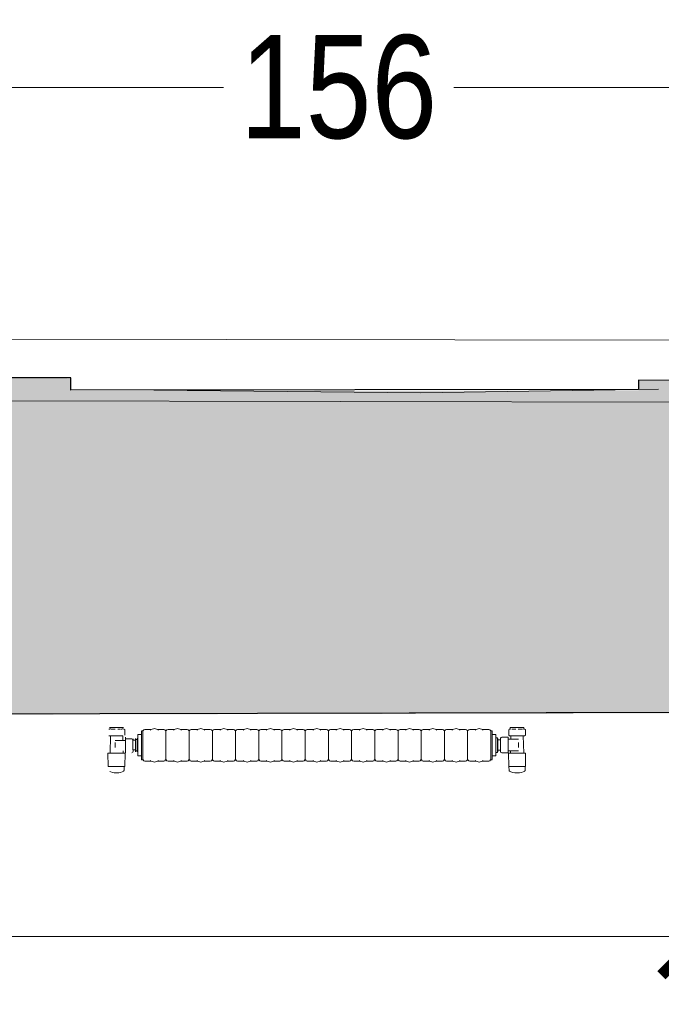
# Model space of a CAD drawing. Extents: x -6068 to 35118, y -17738 to 67348.
# Tile 225 of 243: x 830 to 955, y 23713 to 23904. Entities that reach past the tile are written whole.
import ezdxf

# ---------------------------------------------------------------- set-up
doc = ezdxf.new("R2010")
doc.units = 0
doc.header["$LTSCALE"] = 15
doc.linetypes.add('Continua', pattern=[0])
doc.linetypes.add('Cui_CONTINU', pattern=[0])
doc.layers.get('0').update_dxf_attribs({"linetype": 'CONTINUOUS'})
doc.layers.get('DEFPOINTS').update_dxf_attribs({"linetype": 'CONTINUOUS'})
for name, color, linetype, lineweight, true_color in [('Bloc 3D - Dessin - NIVEAUX - Style par défaut', 7, 'Continua', 0, 0x000000), ('EDL-Mesures et Cotes', 7, 'Continua', 0, 0xc0c0c0), ('Enveloppe - NIVEAUX - Style par défaut', 7, 'Continua', 0, 0x000000), ('Extrusion Solide - NIVEAUX - Style par défaut', 7, 'Continua', 0, 0x000000)]:
    doc.layers.add(name, color=color, linetype=linetype, lineweight=lineweight, true_color=true_color)
doc.layers.add('EDL_COUVERTURE maçonnerie', color=5, linetype='CONTINUOUS')
doc.layers.add('PIS-fond de plan', color=7, linetype='Cui_CONTINU')
doc.styles.add('Arial Narrow', font='ARIALN.TTF')
doc.dimstyles.new('Côtes (ech cm) PIS', dxfattribs={"dimscale": 0, "dimtxt": 20, "dimasz": 15, "dimexe": 5, "dimexo": 5, "dimgap": 5, "dimtad": 0, "dimtih": 1, "dimtoh": 1, "dimdec": 0, "dimtxsty": 'Arial Narrow', "dimblk": 'ARCHTICK', "dimcen": 0, "dimclrd": 256, "dimclre": 256, "dimclrt": 256, "dimadec": 0, "dimazin": 0, "dimtfac": 1, "dimtdec": 0, "dimtmove": 2, "dimatfit": 3, "dimfxl": 30, "dimfxlon": 1, "dimlwd": 0, "dimarcsym": 0})

# ---------------------------------------------------------------- blocks, each defined once
blk = doc.blocks.new('EDP_Niveau 1_2025 09 17')
at = {"layer": 'EDL_COUVERTURE maçonnerie', "linetype": 'Continuous', "ltscale": 0.08}
h = blk.add_hatch(color=9, dxfattribs=at)
h.dxf.hatch_style = 1
h.paths.add_polyline_path([(971.72, -194.94), (973.9, -194.91), (973.76, -185.91), (972.22, -185.8), (972.22, -185.63), (970.22, -166.34), (950.31, -166.47), (950.3, -168.21), (950.3, -168.28), (840.19, -168.43), (840.18, -166.04), (817.08, -165.99), (817.06, -169.99), (814.07, -169.99), (813.94, -188.43), (805.29, -188.57), (805.44, -197.57), (812.38, -197.46), (815.17, -231.18), (968.22, -230.87), (968.24, -227.97)])
at = {"layer": 'Bloc 3D - Dessin - NIVEAUX - Style par défaut', "color": 32, "linetype": 'Continua', "lineweight": 0, "ltscale": 0.1, "true_color": 0xd1591a}
for p, q in [((847.55, -233.96), (847.81, -233.96)), ((847.81, -233.68), (847.73, -233.68)), ((847.81, -233.96), (847.81, -233.68)), ((848.04, -233.68), (847.81, -233.68)), ((848.4, -233.68), (848.04, -233.68)), ((848.04, -233.96), (848.31, -233.96)), ((848.31, -233.96), (848.83, -233.96)), ((848.83, -233.68), (848.4, -233.68)), ((849.3, -233.68), (848.83, -233.68)), ((849.73, -233.68), (849.3, -233.68)), ((849.3, -233.96), (849.73, -233.96)), ((850.09, -233.68), (849.73, -233.68)), ((849.82, -233.96), (850.09, -233.96)), ((850.32, -233.68), (850.09, -233.68)), ((850.32, -233.68), (850.32, -233.96)), ((850.4, -233.68), (850.32, -233.68)), ((850.32, -233.96), (850.4, -233.96)), ((850.58, -233.96), (850.66, -234.03)), ((850.66, -235.17), (850.66, -234.03)), ((853.93, -234.32), (854.16, -234.32)), ((853.93, -234.37), (853.93, -234.53)), ((853.93, -234.53), (853.93, -234.79)), ((853.93, -234.79), (853.93, -234.99)), ((854.21, -234.27), (854.16, -234.47)), ((854.16, -234.37), (854.16, -234.32)), ((854.16, -234.47), (854.16, -234.37)), ((854.16, -234.53), (854.16, -234.47)), ((854.16, -234.79), (854.16, -234.53)), ((854.16, -235.14), (854.16, -234.79)), ((854.21, -234.27), (854.36, -234.12)), ((854.56, -234.07), (854.36, -234.12)), ((855.75, -234.07), (854.56, -234.07)), ((855.62, -234.2), (855.75, -234.07)), ((855.78, -234.03), (856.41, -233.87)), ((857.03, -234.03), (856.41, -233.87)), ((857.03, -234.03), (857.06, -234.07)), ((857.06, -234.07), (857.19, -234.2)), ((858.26, -234.07), (857.06, -234.07)), ((858.26, -234.07), (858.46, -234.12)), ((858.6, -234.27), (858.46, -234.12)), ((858.66, -234.47), (858.6, -234.27)), ((858.71, -234.27), (858.66, -234.47)), ((858.66, -234.6), (858.66, -234.47)), ((858.66, -234.98), (858.66, -234.6)), ((858.71, -234.27), (858.86, -234.12)), ((859.06, -234.07), (858.86, -234.12)), ((860.25, -234.07), (859.06, -234.07)), ((860.12, -234.2), (860.25, -234.07)), ((860.28, -234.03), (860.91, -233.87)), ((861.53, -234.03), (860.91, -233.87)), ((861.53, -234.03), (861.56, -234.07)), ((862.76, -234.07), (861.56, -234.07)), ((861.56, -234.07), (861.69, -234.2)), ((862.76, -234.07), (862.96, -234.12)), ((863.1, -234.27), (862.96, -234.12)), ((863.16, -234.47), (863.1, -234.27)), ((863.21, -234.27), (863.16, -234.47)), ((863.16, -234.6), (863.16, -234.47)), ((863.16, -234.98), (863.16, -234.6)), ((863.36, -234.12), (863.21, -234.27)), ((863.21, -234.27), (863.36, -234.12)), ((863.56, -234.07), (863.36, -234.12)), ((864.75, -234.07), (863.56, -234.07)), ((864.62, -234.2), (864.75, -234.07)), ((864.78, -234.03), (865.41, -233.87)), ((866.03, -234.03), (865.41, -233.87)), ((866.03, -234.03), (866.06, -234.07)), ((867.26, -234.07), (866.06, -234.07)), ((866.06, -234.07), (866.19, -234.2)), ((867.26, -234.07), (867.46, -234.12)), ((867.6, -234.27), (867.46, -234.12)), ((867.66, -234.47), (867.6, -234.27)), ((867.71, -234.27), (867.66, -234.47)), ((867.66, -234.6), (867.66, -234.47)), ((867.66, -234.98), (867.66, -234.6)), ((867.71, -234.27), (867.86, -234.12)), ((867.86, -234.12), (867.71, -234.27)), ((868.06, -234.07), (867.86, -234.12)), ((869.25, -234.07), (868.06, -234.07)), ((869.12, -234.2), (869.25, -234.07)), ((869.28, -234.03), (869.91, -233.87)), ((870.53, -234.03), (869.91, -233.87)), ((870.53, -234.03), (870.56, -234.07)), ((870.56, -234.07), (870.69, -234.2)), ((871.76, -234.07), (870.56, -234.07)), ((871.76, -234.07), (871.96, -234.12)), ((872.1, -234.27), (871.96, -234.12)), ((872.16, -234.47), (872.1, -234.27)), ((872.21, -234.27), (872.16, -234.47)), ((872.16, -234.6), (872.16, -234.47)), ((872.16, -234.98), (872.16, -234.6)), ((872.36, -234.12), (872.21, -234.27)), ((872.21, -234.27), (872.36, -234.12)), ((872.56, -234.07), (872.36, -234.12)), ((873.75, -234.07), (872.56, -234.07)), ((873.62, -234.2), (873.75, -234.07)), ((873.75, -234.07), (873.78, -234.03)), ((873.78, -234.03), (874.41, -233.87)), ((875.03, -234.03), (874.41, -233.87)), ((875.03, -234.03), (875.06, -234.07)), ((876.26, -234.07), (875.06, -234.07)), ((875.06, -234.07), (875.19, -234.2)), ((876.26, -234.07), (876.46, -234.12)), ((876.6, -234.27), (876.46, -234.12)), ((876.66, -234.47), (876.6, -234.27)), ((876.71, -234.27), (876.66, -234.47)), ((876.66, -234.47), (876.66, -234.6)), ((876.66, -234.6), (876.66, -234.47)), ((876.66, -234.98), (876.66, -234.6)), ((876.86, -234.12), (876.71, -234.27)), ((876.71, -234.27), (876.86, -234.12)), ((877.06, -234.07), (876.86, -234.12)), ((878.25, -234.07), (877.06, -234.07)), ((878.12, -234.2), (878.25, -234.07)), ((878.25, -234.07), (878.28, -234.03)), ((878.28, -234.03), (878.91, -233.87)), ((879.53, -234.03), (878.91, -233.87)), ((879.53, -234.03), (879.56, -234.07)), ((879.56, -234.07), (879.69, -234.2)), ((880.76, -234.07), (879.56, -234.07)), ((880.76, -234.07), (880.96, -234.12)), ((880.96, -234.12), (880.76, -234.07)), ((881.1, -234.27), (880.96, -234.12)), ((881.16, -234.47), (881.1, -234.27)), ((881.21, -234.27), (881.16, -234.47)), ((881.16, -234.47), (881.16, -234.6)), ((881.16, -234.6), (881.16, -234.47)), ((881.16, -234.98), (881.16, -234.6)), ((881.21, -234.27), (881.36, -234.12)), ((881.36, -234.12), (881.21, -234.27)), ((881.56, -234.07), (881.36, -234.12)), ((882.75, -234.07), (881.56, -234.07)), ((882.62, -234.2), (882.75, -234.07)), ((882.75, -234.07), (882.78, -234.03)), ((882.78, -234.03), (883.41, -233.87)), ((884.03, -234.03), (883.41, -233.87)), ((884.03, -234.03), (884.06, -234.07)), ((884.06, -234.07), (884.19, -234.2)), ((885.26, -234.07), (884.06, -234.07)), ((885.46, -234.12), (885.26, -234.07)), ((885.26, -234.07), (885.46, -234.12)), ((885.6, -234.27), (885.46, -234.12)), ((885.66, -234.47), (885.6, -234.27)), ((885.71, -234.27), (885.66, -234.47)), ((885.66, -234.6), (885.66, -234.47)), ((885.66, -234.47), (885.66, -234.6)), ((885.66, -234.98), (885.66, -234.6)), ((885.71, -234.27), (885.86, -234.12)), ((885.86, -234.12), (885.71, -234.27)), ((886.06, -234.07), (885.86, -234.12)), ((887.25, -234.07), (886.06, -234.07)), ((887.12, -234.2), (887.25, -234.07)), ((887.25, -234.07), (887.28, -234.03)), ((887.28, -234.03), (887.91, -233.87)), ((888.53, -234.03), (887.91, -233.87)), ((888.69, -234.2), (888.56, -234.07)), ((889.76, -234.07), (888.56, -234.07)), ((888.56, -234.07), (888.69, -234.2)), ((889.76, -234.07), (889.96, -234.12)), ((889.96, -234.12), (889.76, -234.07)), ((890.1, -234.27), (889.96, -234.12)), ((890.16, -234.47), (890.1, -234.27)), ((890.21, -234.27), (890.16, -234.47)), ((890.16, -234.47), (890.16, -234.6)), ((890.16, -234.6), (890.16, -234.47)), ((890.16, -234.98), (890.16, -234.6)), ((890.21, -234.27), (890.36, -234.12)), ((890.36, -234.12), (890.21, -234.27)), ((890.56, -234.07), (890.36, -234.12)), ((891.75, -234.07), (890.56, -234.07)), ((891.62, -234.2), (891.75, -234.07)), ((891.78, -234.03), (892.41, -233.87)), ((893.03, -234.03), (892.41, -233.87)), ((893.19, -234.2), (893.06, -234.07)), ((893.06, -234.07), (893.19, -234.2)), ((894.26, -234.07), (893.06, -234.07)), ((894.46, -234.12), (894.26, -234.07)), ((894.26, -234.07), (894.46, -234.12)), ((894.6, -234.27), (894.46, -234.12)), ((894.66, -234.47), (894.6, -234.27)), ((894.71, -234.27), (894.66, -234.47)), ((894.66, -234.6), (894.66, -234.47)), ((894.66, -234.47), (894.66, -234.6)), ((894.66, -234.98), (894.66, -234.6)), ((894.71, -234.27), (894.86, -234.12)), ((894.86, -234.12), (894.71, -234.27)), ((895.06, -234.07), (894.86, -234.12)), ((896.25, -234.07), (895.06, -234.07)), ((896.12, -234.2), (896.25, -234.07)), ((896.28, -234.03), (896.91, -233.87)), ((897.53, -234.03), (896.91, -233.87)), ((898.76, -234.07), (897.56, -234.07)), ((897.56, -234.07), (897.69, -234.2)), ((898.76, -234.07), (898.96, -234.12)), ((898.96, -234.12), (898.76, -234.07)), ((899.1, -234.27), (898.96, -234.12)), ((899.16, -234.47), (899.1, -234.27)), ((899.21, -234.27), (899.16, -234.47)), ((899.16, -234.6), (899.16, -234.47)), ((899.16, -234.47), (899.16, -234.6)), ((899.16, -234.98), (899.16, -234.6)), ((899.21, -234.27), (899.36, -234.12)), ((899.56, -234.07), (899.36, -234.12)), ((900.75, -234.07), (899.56, -234.07)), ((900.62, -234.2), (900.75, -234.07)), ((900.78, -234.03), (901.41, -233.87)), ((902.03, -234.03), (901.41, -233.87)), ((903.26, -234.07), (902.06, -234.07)), ((902.06, -234.07), (902.19, -234.2)), ((903.46, -234.12), (903.26, -234.07)), ((903.26, -234.07), (903.46, -234.12)), ((903.6, -234.27), (903.46, -234.12)), ((903.66, -234.47), (903.6, -234.27)), ((903.71, -234.27), (903.66, -234.47)), ((903.66, -234.6), (903.66, -234.47)), ((903.66, -234.98), (903.66, -234.6)), ((903.71, -234.27), (903.86, -234.12)), ((904.06, -234.07), (903.86, -234.12)), ((905.25, -234.07), (904.06, -234.07)), ((905.12, -234.2), (905.25, -234.07)), ((905.28, -234.03), (905.91, -233.87)), ((906.53, -234.03), (905.91, -233.87)), ((906.53, -234.03), (906.56, -234.07)), ((907.76, -234.07), (906.56, -234.07)), ((906.56, -234.07), (906.69, -234.2)), ((907.96, -234.12), (907.76, -234.07)), ((907.76, -234.07), (907.96, -234.12)), ((908.1, -234.27), (907.96, -234.12)), ((908.16, -234.47), (908.1, -234.27)), ((908.21, -234.27), (908.16, -234.47)), ((908.16, -234.6), (908.16, -234.47)), ((908.16, -234.98), (908.16, -234.6)), ((908.21, -234.27), (908.36, -234.12)), ((908.56, -234.07), (908.36, -234.12)), ((909.75, -234.07), (908.56, -234.07)), ((909.62, -234.2), (909.75, -234.07)), ((909.78, -234.03), (910.41, -233.87)), ((911.03, -234.03), (910.41, -233.87)), ((911.03, -234.03), (911.06, -234.07)), ((911.06, -234.07), (911.19, -234.2)), ((912.26, -234.07), (911.06, -234.07)), ((912.26, -234.07), (912.46, -234.12)), ((912.46, -234.12), (912.26, -234.07)), ((912.6, -234.27), (912.46, -234.12)), ((912.66, -234.47), (912.6, -234.27)), ((912.71, -234.27), (912.66, -234.47)), ((912.66, -234.6), (912.66, -234.47)), ((912.66, -234.98), (912.66, -234.6)), ((912.71, -234.27), (912.86, -234.12)), ((913.06, -234.07), (912.86, -234.12)), ((914.25, -234.07), (913.06, -234.07)), ((914.12, -234.2), (914.25, -234.07)), ((914.28, -234.03), (914.91, -233.87)), ((915.53, -234.03), (914.91, -233.87)), ((915.53, -234.03), (915.56, -234.07)), ((915.56, -234.07), (915.69, -234.2)), ((916.76, -234.07), (915.56, -234.07)), ((916.76, -234.07), (916.96, -234.12)), ((917.1, -234.27), (916.96, -234.12)), ((917.16, -234.47), (917.1, -234.27)), ((917.21, -234.27), (917.16, -234.47)), ((917.16, -234.6), (917.16, -234.47)), ((917.16, -234.98), (917.16, -234.6)), ((917.21, -234.27), (917.36, -234.12)), ((917.56, -234.07), (917.36, -234.12)), ((918.75, -234.07), (917.56, -234.07)), ((918.62, -234.2), (918.75, -234.07)), ((918.78, -234.03), (919.41, -233.87)), ((920.03, -234.03), (919.41, -233.87)), ((920.03, -234.03), (920.06, -234.07)), ((920.06, -234.07), (920.19, -234.2)), ((921.26, -234.07), (920.06, -234.07)), ((921.26, -234.07), (921.46, -234.12)), ((921.6, -234.27), (921.46, -234.12)), ((921.66, -234.47), (921.6, -234.27)), ((921.66, -234.32), (921.66, -234.37)), ((921.66, -234.32), (921.89, -234.32)), ((921.66, -234.37), (921.66, -234.47)), ((921.66, -234.47), (921.66, -234.53)), ((921.66, -234.53), (921.66, -234.79)), ((921.66, -234.79), (921.66, -235.14)), ((921.89, -234.37), (921.89, -234.32)), ((921.89, -234.53), (921.89, -234.37)), ((921.89, -234.79), (921.89, -234.53)), ((921.89, -234.99), (921.89, -234.79)), ((925.15, -234.03), (925.15, -235.17)), ((925.23, -233.96), (925.41, -233.96)), ((925.41, -233.68), (925.41, -233.96)), ((925.49, -233.68), (925.41, -233.68)), ((925.41, -233.96), (925.49, -233.96)), ((925.73, -233.68), (925.49, -233.68)), ((926.08, -233.68), (925.73, -233.68)), ((925.73, -233.96), (925.99, -233.96)), ((925.99, -233.96), (926.51, -233.96)), ((926.51, -233.68), (926.08, -233.68)), ((926.98, -233.68), (926.51, -233.68)), ((927.41, -233.68), (926.98, -233.68)), ((926.98, -233.96), (927.5, -233.96)), ((927.77, -233.68), (927.41, -233.68)), ((927.5, -233.96), (927.77, -233.96)), ((928, -233.68), (927.77, -233.68)), ((928.08, -233.68), (928, -233.68)), ((928, -233.96), (928.08, -233.96)), ((928.08, -233.96), (928.08, -233.68)), ((928.08, -233.96), (928.26, -233.96)), ((928.26, -233.96), (928.35, -234.03)), ((928.35, -234.03), (928.35, -235.17)), ((847.93, -235.25), (847.61, -235.25)), ((847.61, -235.25), (847.93, -235.25)), ((847.82, -238.66), (847.93, -235.25)), ((848.34, -235.25), (847.93, -235.25)), ((848.46, -235.25), (848.34, -235.25)), ((848.86, -235.25), (848.46, -235.25)), ((848.82, -236.17), (850.29, -236.17)), ((848.82, -236.57), (848.82, -237.06)), ((849.27, -235.25), (848.86, -235.25)), ((849.67, -235.25), (849.27, -235.25)), ((849.79, -235.25), (849.67, -235.25)), ((849.99, -235.25), (849.79, -235.25)), ((850.2, -235.25), (849.99, -235.25)), ((850.27, -235.25), (850.2, -235.25)), ((850.27, -235.25), (850.29, -236.17)), ((850.29, -236.17), (850.8, -236.17)), ((850.8, -235.56), (850.8, -235.86)), ((850.8, -235.86), (852.01, -235.86)), ((850.8, -235.86), (850.8, -236.17)), ((850.8, -236.17), (850.8, -236.39)), ((850.8, -236.39), (850.8, -237.06)), ((852.01, -235.86), (852.15, -235.89)), ((852.15, -235.89), (852.25, -235.98)), ((852.28, -236.1), (852.21, -236.1)), ((852.21, -236.1), (852.21, -236.15)), ((852.21, -236.15), (852.21, -236.28)), ((852.21, -236.28), (852.21, -236.49)), ((852.21, -236.49), (852.21, -236.76)), ((852.21, -236.76), (852.21, -237.06)), ((852.25, -235.98), (852.28, -236.09)), ((852.28, -236.09), (852.28, -235.85)), ((852.72, -236.1), (852.28, -236.1)), ((852.72, -235.96), (852.78, -235.96)), ((852.72, -235.96), (852.72, -236.09)), ((852.72, -236.1), (852.72, -236.25)), ((852.72, -236.25), (852.72, -236.92)), ((852.78, -235.76), (852.78, -235.96)), ((852.78, -235.96), (853.07, -235.96)), ((853.07, -235.79), (853.2, -235.79)), ((853.07, -235.79), (853.07, -235.84)), ((853.07, -235.84), (853.07, -235.96)), ((853.07, -235.96), (853.07, -236.02)), ((853.07, -236.02), (853.07, -236.13)), ((853.07, -236.13), (853.07, -236.35)), ((853.07, -236.35), (853.07, -236.61)), ((853.07, -236.61), (853.07, -236.89)), ((853.2, -234.99), (853.2, -235.78)), ((853.93, -234.99), (853.2, -234.99)), ((853.2, -235.79), (853.2, -236.02)), ((853.2, -236.02), (853.2, -236.26)), ((853.2, -236.26), (853.2, -237.86)), ((853.93, -234.99), (853.93, -235.14)), ((853.93, -235.14), (853.93, -235.56)), ((853.93, -235.56), (853.93, -236.05)), ((853.93, -236.05), (853.93, -236.57)), ((853.93, -236.57), (853.93, -237.12)), ((854.16, -235.56), (854.16, -235.14)), ((854.16, -236.05), (854.16, -235.56)), ((854.16, -236.57), (854.16, -236.05)), ((854.16, -237.12), (854.16, -236.57)), ((858.66, -235.56), (858.66, -234.98)), ((858.66, -236.3), (858.66, -235.56)), ((858.66, -237.12), (858.66, -236.3)), ((863.16, -235.56), (863.16, -234.98)), ((863.16, -236.3), (863.16, -235.56)), ((863.16, -237.12), (863.16, -236.3)), ((867.66, -235.56), (867.66, -234.98)), ((867.66, -236.3), (867.66, -235.56)), ((867.66, -237.12), (867.66, -236.3)), ((872.16, -235.56), (872.16, -234.98)), ((872.16, -236.3), (872.16, -235.56)), ((872.16, -237.12), (872.16, -236.3)), ((876.66, -235.56), (876.66, -234.98)), ((876.66, -236.3), (876.66, -235.56)), ((876.66, -237.12), (876.66, -236.3)), ((881.16, -235.56), (881.16, -234.98)), ((881.16, -236.3), (881.16, -235.56)), ((881.16, -237.12), (881.16, -236.3)), ((885.66, -235.56), (885.66, -234.98)), ((885.66, -236.3), (885.66, -235.56)), ((885.66, -237.12), (885.66, -236.3)), ((890.16, -235.56), (890.16, -234.98)), ((890.16, -236.3), (890.16, -235.56)), ((890.16, -237.12), (890.16, -236.3)), ((894.66, -235.56), (894.66, -234.98)), ((894.66, -236.3), (894.66, -235.56)), ((894.66, -237.12), (894.66, -236.3)), ((899.16, -235.56), (899.16, -234.98)), ((899.16, -236.3), (899.16, -235.56)), ((899.16, -237.12), (899.16, -236.3)), ((903.66, -235.56), (903.66, -234.98)), ((903.66, -236.3), (903.66, -235.56)), ((903.66, -237.12), (903.66, -236.3)), ((908.16, -235.56), (908.16, -234.98)), ((908.16, -236.3), (908.16, -235.56)), ((908.16, -237.12), (908.16, -236.3)), ((912.66, -235.56), (912.66, -234.98)), ((912.66, -236.3), (912.66, -235.56)), ((912.66, -237.12), (912.66, -236.3)), ((917.16, -235.56), (917.16, -234.98)), ((917.16, -236.3), (917.16, -235.56)), ((917.16, -237.12), (917.16, -236.3)), ((921.66, -235.14), (921.66, -235.56)), ((921.66, -235.56), (921.66, -236.05)), ((921.66, -236.05), (921.66, -236.57)), ((921.66, -236.57), (921.66, -237.12)), ((921.89, -235.14), (921.89, -234.99)), ((922.61, -234.99), (921.89, -234.99)), ((921.89, -235.56), (921.89, -235.14)), ((921.89, -236.05), (921.89, -235.56)), ((921.89, -236.57), (921.89, -236.05)), ((921.89, -237.12), (921.89, -236.57)), ((922.61, -235.64), (922.61, -234.99)), ((922.61, -235.64), (922.97, -235.64)), ((922.61, -235.76), (922.61, -235.64)), ((922.61, -236.02), (922.61, -235.78)), ((922.61, -236.26), (922.61, -236.02)), ((922.61, -237.86), (922.61, -236.26)), ((922.97, -235.69), (922.97, -235.64)), ((922.97, -235.76), (922.97, -235.69)), ((923.03, -235.76), (922.97, -235.76)), ((922.97, -235.83), (922.97, -235.76)), ((922.97, -236.05), (922.97, -235.83)), ((922.97, -236.35), (922.97, -236.05)), ((922.97, -236.69), (922.97, -236.35)), ((922.97, -237.06), (922.97, -236.69)), ((923.03, -236.02), (923.03, -235.76)), ((923.53, -236.06), (923.03, -236.06)), ((923.03, -236.48), (923.03, -236.06)), ((923.03, -237.06), (923.03, -236.48)), ((923.56, -235.71), (923.53, -235.85)), ((923.53, -235.85), (923.53, -236.06)), ((923.53, -236.09), (923.53, -236.52)), ((923.53, -236.52), (923.53, -237.06)), ((923.66, -235.6), (923.56, -235.71)), ((923.8, -235.56), (923.66, -235.6)), ((925.01, -235.56), (923.8, -235.56)), ((925.01, -235.86), (925.01, -235.56)), ((925.01, -235.95), (925.01, -235.86)), ((925.52, -235.95), (925.01, -235.95)), ((925.01, -236.39), (925.01, -235.95)), ((925.01, -237.06), (925.01, -236.39)), ((925.29, -235.25), (925.15, -235.17)), ((925.54, -235.25), (925.29, -235.25)), ((925.52, -235.95), (925.54, -235.25)), ((926.99, -235.95), (925.52, -235.95)), ((926.02, -235.25), (925.54, -235.25)), ((927.47, -235.25), (926.02, -235.25)), ((926.99, -237.06), (926.99, -236.57)), ((927.95, -235.25), (927.47, -235.25)), ((928.2, -235.25), (927.95, -235.25)), ((928.07, -238.66), (927.95, -235.25)), ((928.35, -235.17), (928.2, -235.25)), ((847.43, -241.19), (847.41, -238.66)), ((847.51, -238.66), (847.41, -238.66)), ((847.8, -238.66), (847.51, -238.66)), ((848.24, -238.66), (847.82, -238.66)), ((848.78, -238.66), (848.24, -238.66)), ((849.35, -238.66), (848.78, -238.66)), ((848.82, -237.06), (848.82, -237.55)), ((849.89, -238.66), (849.35, -238.66)), ((850.33, -238.66), (849.89, -238.66)), ((850.34, -238.16), (850.35, -238.66)), ((850.62, -238.66), (850.35, -238.66)), ((850.72, -238.66), (850.62, -238.66)), ((850.7, -241.19), (850.72, -238.66)), ((850.8, -237.06), (850.8, -237.72)), ((850.8, -237.72), (850.8, -238.16)), ((850.8, -238.16), (850.8, -238.26)), ((850.8, -238.26), (850.8, -238.55)), ((852.01, -238.55), (852.15, -238.51)), ((852.21, -237.06), (852.21, -237.36)), ((852.21, -237.36), (852.21, -237.62)), ((852.21, -237.62), (852.21, -237.84)), ((852.21, -237.84), (852.21, -237.97)), ((852.21, -237.97), (852.21, -238.02)), ((852.28, -238.02), (852.21, -238.02)), ((852.25, -238.41), (852.28, -238.26)), ((852.72, -238.02), (852.28, -238.02)), ((852.28, -238.26), (852.28, -238.03)), ((852.72, -236.92), (852.72, -237.19)), ((852.72, -237.19), (852.72, -237.86)), ((852.72, -237.86), (852.72, -238.02)), ((852.72, -238.02), (852.72, -238.16)), ((852.72, -238.16), (852.78, -238.16)), ((852.78, -238.16), (853.07, -238.16)), ((852.78, -238.16), (852.78, -238.36)), ((853.07, -236.89), (853.07, -237.18)), ((853.07, -237.18), (853.07, -237.47)), ((853.07, -237.47), (853.07, -237.73)), ((853.07, -237.73), (853.07, -237.97)), ((853.07, -237.97), (853.07, -238.16)), ((853.07, -238.16), (853.07, -238.29)), ((853.07, -238.29), (853.07, -238.36)), ((853.07, -238.36), (853.07, -238.37)), ((853.2, -237.86), (853.2, -238.33)), ((853.2, -238.36), (853.2, -238.38)), ((853.2, -238.38), (853.2, -239.13)), ((853.93, -237.12), (853.93, -237.66)), ((853.93, -237.66), (853.93, -238.19)), ((853.93, -238.19), (853.93, -238.67)), ((853.93, -238.67), (853.93, -239.1)), ((854.16, -237.66), (854.16, -237.12)), ((854.16, -238.19), (854.16, -237.66)), ((854.16, -238.67), (854.16, -238.19)), ((854.16, -239.1), (854.16, -238.67)), ((858.66, -237.12), (858.66, -237.93)), ((858.66, -237.93), (858.66, -238.67)), ((858.66, -238.67), (858.66, -239.26)), ((863.16, -237.12), (863.16, -237.93)), ((863.16, -237.93), (863.16, -238.67)), ((863.16, -238.67), (863.16, -239.26)), ((867.66, -237.12), (867.66, -237.93)), ((867.66, -237.93), (867.66, -238.67)), ((867.66, -238.67), (867.66, -239.26)), ((872.16, -237.12), (872.16, -237.93)), ((872.16, -237.93), (872.16, -238.67)), ((872.16, -238.67), (872.16, -239.26)), ((876.66, -237.12), (876.66, -237.93)), ((876.66, -237.93), (876.66, -238.67)), ((876.66, -238.67), (876.66, -239.26)), ((881.16, -237.12), (881.16, -237.93)), ((881.16, -237.93), (881.16, -238.67)), ((881.16, -238.67), (881.16, -239.26)), ((885.66, -237.12), (885.66, -237.93)), ((885.66, -237.93), (885.66, -238.67)), ((885.66, -238.67), (885.66, -239.26)), ((890.16, -237.12), (890.16, -237.93)), ((890.16, -237.93), (890.16, -238.67)), ((890.16, -238.67), (890.16, -239.26)), ((894.66, -237.12), (894.66, -237.93)), ((894.66, -237.93), (894.66, -238.67)), ((894.66, -238.67), (894.66, -239.26)), ((899.16, -237.12), (899.16, -237.93)), ((899.16, -237.93), (899.16, -238.67)), ((899.16, -238.67), (899.16, -239.26)), ((903.66, -237.12), (903.66, -237.93)), ((903.66, -237.93), (903.66, -238.67)), ((903.66, -238.67), (903.66, -239.26)), ((908.16, -237.12), (908.16, -237.93)), ((908.16, -237.93), (908.16, -238.67)), ((908.16, -238.67), (908.16, -239.26)), ((912.66, -237.12), (912.66, -237.93)), ((912.66, -237.93), (912.66, -238.67)), ((912.66, -238.67), (912.66, -239.26)), ((917.16, -237.12), (917.16, -237.93)), ((917.16, -237.93), (917.16, -238.67)), ((917.16, -238.67), (917.16, -239.26)), ((921.66, -237.12), (921.66, -237.66)), ((921.66, -237.66), (921.66, -238.19)), ((921.66, -238.19), (921.66, -238.67)), ((921.66, -238.67), (921.66, -239.1)), ((921.89, -237.66), (921.89, -237.12)), ((921.89, -238.19), (921.89, -237.66)), ((921.89, -238.67), (921.89, -238.19)), ((921.89, -239.1), (921.89, -238.67)), ((922.61, -238.33), (922.61, -237.86)), ((922.61, -238.36), (922.61, -238.33)), ((922.61, -238.48), (922.61, -238.36)), ((922.61, -238.48), (922.97, -238.48)), ((922.61, -239.13), (922.61, -238.48)), ((922.97, -237.43), (922.97, -237.06)), ((922.97, -237.77), (922.97, -237.43)), ((922.97, -238.06), (922.97, -237.77)), ((922.97, -238.29), (922.97, -238.06)), ((922.97, -238.36), (922.97, -238.29)), ((922.97, -238.43), (922.97, -238.36)), ((922.97, -238.48), (922.97, -238.43)), ((923.03, -237.64), (923.03, -237.06)), ((923.03, -238.06), (923.03, -237.64)), ((923.03, -238.06), (923.53, -238.06)), ((923.03, -238.1), (923.03, -238.06)), ((923.03, -238.36), (923.03, -238.1)), ((923.53, -237.06), (923.53, -237.6)), ((923.53, -237.6), (923.53, -238.03)), ((923.53, -238.03), (923.53, -238.06)), ((923.53, -238.06), (923.53, -238.26)), ((923.56, -238.41), (923.53, -238.26)), ((923.66, -238.51), (923.56, -238.41)), ((923.8, -238.55), (923.66, -238.51)), ((925.01, -238.55), (923.8, -238.55)), ((925.01, -237.72), (925.01, -237.06)), ((925.01, -238.16), (925.01, -237.72)), ((925.47, -238.16), (925.01, -238.16)), ((925.01, -238.26), (925.01, -238.16)), ((925.01, -238.55), (925.01, -238.26)), ((925.09, -238.66), (925.12, -241.19)), ((925.19, -238.66), (925.09, -238.66)), ((925.46, -238.66), (925.19, -238.66)), ((925.46, -238.66), (925.47, -238.16)), ((926.99, -238.16), (925.47, -238.16)), ((925.92, -238.66), (925.48, -238.66)), ((926.46, -238.66), (925.92, -238.66)), ((927.03, -238.66), (926.46, -238.66)), ((926.99, -237.55), (926.99, -237.06)), ((927.57, -238.66), (927.03, -238.66)), ((928.02, -238.66), (927.57, -238.66)), ((928.07, -238.66), (928.02, -238.66)), ((928.3, -238.66), (928.07, -238.66)), ((928.4, -238.66), (928.3, -238.66)), ((928.4, -238.66), (928.38, -241.19)), ((853.93, -239.13), (853.2, -239.13)), ((853.93, -239.1), (853.93, -239.13)), ((853.93, -239.13), (853.93, -239.44)), ((853.93, -239.44), (853.93, -239.7)), ((853.93, -239.7), (853.93, -239.86)), ((853.93, -239.86), (853.93, -239.92)), ((853.93, -239.92), (854.16, -239.92)), ((854.16, -239.44), (854.16, -239.1)), ((854.16, -239.7), (854.16, -239.44)), ((854.16, -239.76), (854.16, -239.7)), ((854.16, -239.86), (854.16, -239.76)), ((854.21, -239.96), (854.16, -239.76)), ((854.16, -239.92), (854.16, -239.86)), ((854.36, -240.11), (854.21, -239.96)), ((854.56, -240.17), (854.36, -240.11)), ((855.75, -240.17), (854.56, -240.17)), ((855.75, -240.17), (855.62, -240.04)), ((855.78, -240.2), (855.75, -240.17)), ((856.41, -240.37), (855.78, -240.2)), ((856.41, -240.37), (857.03, -240.2)), ((857.19, -240.04), (857.06, -240.17)), ((857.06, -240.17), (858.26, -240.17)), ((858.46, -240.11), (858.26, -240.17)), ((858.26, -240.17), (858.46, -240.11)), ((858.6, -239.96), (858.46, -240.11)), ((858.6, -239.96), (858.66, -239.76)), ((858.66, -239.26), (858.66, -239.63)), ((858.66, -239.63), (858.66, -239.76)), ((858.71, -239.96), (858.66, -239.76)), ((858.86, -240.11), (858.71, -239.96)), ((859.06, -240.17), (858.86, -240.11)), ((860.25, -240.17), (859.06, -240.17)), ((860.25, -240.17), (860.12, -240.04)), ((860.28, -240.2), (860.25, -240.17)), ((860.91, -240.37), (860.28, -240.2)), ((860.91, -240.37), (861.53, -240.2)), ((861.69, -240.04), (861.56, -240.17)), ((861.56, -240.17), (862.76, -240.17)), ((862.96, -240.11), (862.76, -240.17)), ((863.1, -239.96), (862.96, -240.11)), ((863.1, -239.96), (863.16, -239.76)), ((863.16, -239.26), (863.16, -239.63)), ((863.16, -239.63), (863.16, -239.76)), ((863.21, -239.96), (863.16, -239.76)), ((863.36, -240.11), (863.21, -239.96)), ((863.56, -240.17), (863.36, -240.11)), ((864.75, -240.17), (863.56, -240.17)), ((864.75, -240.17), (864.62, -240.04)), ((864.78, -240.2), (864.75, -240.17)), ((865.41, -240.37), (864.78, -240.2)), ((865.41, -240.37), (866.03, -240.2)), ((866.19, -240.04), (866.06, -240.17)), ((866.06, -240.17), (867.26, -240.17)), ((867.46, -240.11), (867.26, -240.17)), ((867.26, -240.17), (867.46, -240.11)), ((867.6, -239.96), (867.46, -240.11)), ((867.6, -239.96), (867.66, -239.76)), ((867.66, -239.26), (867.66, -239.63)), ((867.66, -239.63), (867.66, -239.76)), ((867.71, -239.96), (867.66, -239.76)), ((867.86, -240.11), (867.71, -239.96)), ((868.06, -240.17), (867.86, -240.11)), ((869.25, -240.17), (868.06, -240.17)), ((869.25, -240.17), (869.12, -240.04)), ((869.28, -240.2), (869.25, -240.17)), ((869.91, -240.37), (869.28, -240.2)), ((869.91, -240.37), (870.53, -240.2)), ((870.69, -240.04), (870.56, -240.17)), ((870.56, -240.17), (871.76, -240.17)), ((871.96, -240.11), (871.76, -240.17)), ((872.1, -239.96), (871.96, -240.11)), ((872.1, -239.96), (872.16, -239.76)), ((872.16, -239.26), (872.16, -239.63)), ((872.16, -239.63), (872.16, -239.76)), ((872.21, -239.96), (872.16, -239.76)), ((872.36, -240.11), (872.21, -239.96)), ((872.56, -240.17), (872.36, -240.11)), ((873.75, -240.17), (872.56, -240.17)), ((873.75, -240.17), (873.62, -240.04)), ((874.41, -240.37), (873.78, -240.2)), ((874.41, -240.37), (875.03, -240.2)), ((875.19, -240.04), (875.06, -240.17)), ((875.06, -240.17), (876.26, -240.17)), ((876.46, -240.11), (876.26, -240.17)), ((876.6, -239.96), (876.46, -240.11)), ((876.6, -239.96), (876.66, -239.76)), ((876.66, -239.26), (876.66, -239.63)), ((876.66, -239.63), (876.66, -239.76)), ((876.66, -239.76), (876.66, -239.63)), ((876.71, -239.96), (876.66, -239.76)), ((876.86, -240.11), (876.71, -239.96)), ((877.06, -240.17), (876.86, -240.11)), ((878.25, -240.17), (877.06, -240.17)), ((878.25, -240.17), (878.12, -240.04)), ((878.91, -240.37), (878.28, -240.2)), ((878.91, -240.37), (879.53, -240.2)), ((879.69, -240.04), (879.56, -240.17)), ((879.56, -240.17), (880.76, -240.17)), ((880.96, -240.11), (880.76, -240.17)), ((881.1, -239.96), (880.96, -240.11)), ((881.1, -239.96), (881.16, -239.76)), ((881.16, -239.26), (881.16, -239.63)), ((881.16, -239.63), (881.16, -239.76)), ((881.16, -239.76), (881.16, -239.63)), ((881.21, -239.96), (881.16, -239.76)), ((881.36, -240.11), (881.21, -239.96)), ((881.56, -240.17), (881.36, -240.11)), ((882.75, -240.17), (881.56, -240.17)), ((882.75, -240.17), (882.62, -240.04)), ((882.62, -240.04), (882.75, -240.17)), ((883.41, -240.37), (882.78, -240.2)), ((883.41, -240.37), (884.03, -240.2)), ((884.19, -240.04), (884.06, -240.17)), ((884.06, -240.17), (885.26, -240.17)), ((885.46, -240.11), (885.26, -240.17)), ((885.6, -239.96), (885.46, -240.11)), ((885.6, -239.96), (885.66, -239.76)), ((885.66, -239.26), (885.66, -239.63)), ((885.66, -239.76), (885.66, -239.63)), ((885.66, -239.63), (885.66, -239.76)), ((885.71, -239.96), (885.66, -239.76)), ((885.86, -240.11), (885.71, -239.96)), ((886.06, -240.17), (885.86, -240.11)), ((887.25, -240.17), (886.06, -240.17)), ((887.25, -240.17), (887.12, -240.04)), ((887.12, -240.04), (887.25, -240.17)), ((887.91, -240.37), (887.28, -240.2)), ((887.91, -240.37), (888.53, -240.2)), ((888.56, -240.17), (888.53, -240.2)), ((888.69, -240.04), (888.56, -240.17)), ((888.56, -240.17), (889.76, -240.17)), ((889.96, -240.11), (889.76, -240.17)), ((890.1, -239.96), (889.96, -240.11)), ((890.1, -239.96), (890.16, -239.76)), ((890.16, -239.26), (890.16, -239.63)), ((890.16, -239.76), (890.16, -239.63)), ((890.16, -239.63), (890.16, -239.76)), ((890.21, -239.96), (890.16, -239.76)), ((890.36, -240.11), (890.21, -239.96)), ((890.56, -240.17), (890.36, -240.11)), ((891.75, -240.17), (890.56, -240.17)), ((891.75, -240.17), (891.62, -240.04)), ((891.78, -240.2), (891.75, -240.17)), ((892.41, -240.37), (891.78, -240.2)), ((892.41, -240.37), (893.03, -240.2)), ((893.06, -240.17), (893.03, -240.2)), ((893.19, -240.04), (893.06, -240.17)), ((893.06, -240.17), (894.26, -240.17)), ((894.46, -240.11), (894.26, -240.17)), ((894.6, -239.96), (894.46, -240.11)), ((894.6, -239.96), (894.66, -239.76)), ((894.66, -239.26), (894.66, -239.63)), ((894.66, -239.63), (894.66, -239.76)), ((894.66, -239.76), (894.66, -239.63)), ((894.71, -239.96), (894.66, -239.76)), ((894.86, -240.11), (894.71, -239.96)), ((895.06, -240.17), (894.86, -240.11)), ((896.25, -240.17), (895.06, -240.17)), ((896.25, -240.17), (896.12, -240.04)), ((896.28, -240.2), (896.25, -240.17)), ((896.91, -240.37), (896.28, -240.2)), ((896.91, -240.37), (897.53, -240.2)), ((897.56, -240.17), (897.53, -240.2)), ((897.69, -240.04), (897.56, -240.17)), ((897.56, -240.17), (898.76, -240.17)), ((898.76, -240.17), (898.96, -240.11)), ((898.96, -240.11), (898.76, -240.17)), ((899.1, -239.96), (898.96, -240.11)), ((899.1, -239.96), (899.16, -239.76)), ((899.16, -239.26), (899.16, -239.63)), ((899.16, -239.76), (899.16, -239.63)), ((899.16, -239.63), (899.16, -239.76)), ((899.21, -239.96), (899.16, -239.76)), ((899.36, -240.11), (899.21, -239.96)), ((899.56, -240.17), (899.36, -240.11)), ((900.75, -240.17), (899.56, -240.17)), ((900.75, -240.17), (900.62, -240.04)), ((900.78, -240.2), (900.75, -240.17)), ((901.41, -240.37), (900.78, -240.2)), ((901.41, -240.37), (902.03, -240.2)), ((902.06, -240.17), (902.03, -240.2)), ((902.19, -240.04), (902.06, -240.17)), ((902.06, -240.17), (903.26, -240.17)), ((903.46, -240.11), (903.26, -240.17)), ((903.26, -240.17), (903.46, -240.11)), ((903.6, -239.96), (903.46, -240.11)), ((903.6, -239.96), (903.66, -239.76)), ((903.66, -239.26), (903.66, -239.63)), ((903.66, -239.63), (903.66, -239.76)), ((903.71, -239.96), (903.66, -239.76)), ((903.86, -240.11), (903.71, -239.96)), ((904.06, -240.17), (903.86, -240.11)), ((905.25, -240.17), (904.06, -240.17)), ((905.25, -240.17), (905.12, -240.04)), ((905.28, -240.2), (905.25, -240.17)), ((905.91, -240.37), (905.28, -240.2)), ((905.91, -240.37), (906.53, -240.2)), ((906.56, -240.17), (906.53, -240.2)), ((906.69, -240.04), (906.56, -240.17)), ((906.56, -240.17), (907.76, -240.17)), ((907.96, -240.11), (907.76, -240.17)), ((907.76, -240.17), (907.96, -240.11)), ((908.1, -239.96), (907.96, -240.11)), ((908.1, -239.96), (908.16, -239.76)), ((908.16, -239.26), (908.16, -239.63)), ((908.16, -239.63), (908.16, -239.76)), ((908.21, -239.96), (908.16, -239.76)), ((908.36, -240.11), (908.21, -239.96)), ((908.56, -240.17), (908.36, -240.11)), ((909.75, -240.17), (908.56, -240.17)), ((909.75, -240.17), (909.62, -240.04)), ((909.78, -240.2), (909.75, -240.17)), ((910.41, -240.37), (909.78, -240.2)), ((910.41, -240.37), (911.03, -240.2)), ((911.19, -240.04), (911.06, -240.17)), ((911.06, -240.17), (912.26, -240.17)), ((912.26, -240.17), (912.46, -240.11)), ((912.46, -240.11), (912.26, -240.17)), ((912.6, -239.96), (912.46, -240.11)), ((912.6, -239.96), (912.66, -239.76)), ((912.66, -239.26), (912.66, -239.63)), ((912.66, -239.63), (912.66, -239.76)), ((912.71, -239.96), (912.66, -239.76)), ((912.86, -240.11), (912.71, -239.96)), ((913.06, -240.17), (912.86, -240.11)), ((914.25, -240.17), (913.06, -240.17)), ((914.25, -240.17), (914.12, -240.04)), ((914.28, -240.2), (914.25, -240.17)), ((914.91, -240.37), (914.28, -240.2)), ((914.91, -240.37), (915.53, -240.2)), ((915.69, -240.04), (915.56, -240.17)), ((915.56, -240.17), (916.76, -240.17)), ((916.96, -240.11), (916.76, -240.17)), ((917.1, -239.96), (916.96, -240.11)), ((917.1, -239.96), (917.16, -239.76)), ((917.16, -239.26), (917.16, -239.63)), ((917.16, -239.63), (917.16, -239.76)), ((917.21, -239.96), (917.16, -239.76)), ((917.36, -240.11), (917.21, -239.96)), ((917.56, -240.17), (917.36, -240.11)), ((918.75, -240.17), (917.56, -240.17)), ((918.75, -240.17), (918.62, -240.04)), ((918.78, -240.2), (918.75, -240.17)), ((919.41, -240.37), (918.78, -240.2)), ((919.41, -240.37), (920.03, -240.2)), ((920.19, -240.04), (920.06, -240.17)), ((920.06, -240.17), (921.26, -240.17)), ((921.46, -240.11), (921.26, -240.17)), ((921.6, -239.96), (921.46, -240.11)), ((921.6, -239.96), (921.66, -239.76)), ((921.66, -239.1), (921.66, -239.44)), ((921.66, -239.44), (921.66, -239.7)), ((921.66, -239.7), (921.66, -239.76)), ((921.66, -239.76), (921.66, -239.86)), ((921.66, -239.86), (921.66, -239.92)), ((921.66, -239.92), (921.89, -239.92)), ((921.89, -239.44), (921.89, -239.13)), ((922.61, -239.13), (921.89, -239.13)), ((921.89, -239.7), (921.89, -239.44)), ((921.89, -239.86), (921.89, -239.7)), ((847.43, -241.19), (847.53, -241.19)), ((847.53, -241.19), (847.59, -241.19)), ((847.59, -241.19), (847.82, -241.19)), ((847.78, -242.19), (847.94, -242.27)), ((847.82, -241.19), (848.25, -241.19)), ((847.94, -242.27), (848.27, -242.38)), ((848.25, -241.19), (848.78, -241.19)), ((848.27, -242.38), (848.63, -242.45)), ((848.63, -242.45), (849.06, -242.48)), ((848.78, -241.19), (849.35, -241.19)), ((849.5, -242.45), (849.06, -242.48)), ((849.35, -241.19), (849.88, -241.19)), ((849.86, -242.38), (849.5, -242.45)), ((850.19, -242.27), (849.86, -242.38)), ((849.88, -241.19), (850.31, -241.19)), ((850.35, -242.19), (850.19, -242.27)), ((850.31, -241.19), (850.54, -241.19)), ((850.51, -242.05), (850.45, -242.12)), ((850.52, -242.01), (850.51, -242.05)), ((850.53, -241.98), (850.52, -242.01)), ((850.54, -241.19), (850.53, -241.98)), ((850.6, -241.19), (850.7, -241.19)), ((925.12, -241.19), (925.17, -241.19)), ((925.17, -241.19), (925.19, -241.98)), ((925.17, -241.19), (925.21, -241.19)), ((925.19, -242.01), (925.21, -242.05)), ((925.21, -241.19), (925.5, -241.19)), ((925.21, -242.05), (925.27, -242.12)), ((925.38, -242.19), (925.27, -242.12)), ((925.38, -242.19), (925.55, -242.27)), ((925.5, -241.19), (925.93, -241.19)), ((925.55, -242.27), (925.9, -242.38)), ((925.9, -242.38), (926.28, -242.45)), ((925.93, -241.19), (926.46, -241.19)), ((926.28, -242.45), (926.75, -242.48)), ((926.46, -241.19), (927.03, -241.19)), ((927.21, -242.45), (926.75, -242.48)), ((927.03, -241.19), (927.56, -241.19)), ((927.59, -242.38), (927.21, -242.45)), ((927.56, -241.19), (928, -241.19)), ((927.94, -242.27), (927.59, -242.38)), ((928.11, -242.19), (927.94, -242.27)), ((928, -241.19), (928.28, -241.19)), ((928.22, -242.12), (928.11, -242.19)), ((928.28, -242.05), (928.22, -242.12)), ((928.28, -241.19), (928.32, -241.19)), ((928.3, -242.01), (928.28, -242.05)), ((928.32, -241.19), (928.31, -241.98)), ((928.32, -241.19), (928.38, -241.19))]:
    blk.add_line(p, q, dxfattribs=at)
at = {"layer": 'EDL_COUVERTURE maçonnerie', "linetype": 'Continuous', "ltscale": 0.08}
blk.add_lwpolyline([(970.22, -166.34), (950.31, -166.29), (950.3, -168.03), (950.3, -168.1), (840.19, -168.26), (840.18, -165.87), (817.08, -165.82), (817.06, -169.82), (814.07, -169.81), (813.94, -188.26), (805.29, -188.4), (805.44, -197.4), (812.38, -197.29), (815.17, -231.01), (968.22, -230.7), (968.24, -227.79), (971.72, -194.77), (973.9, -194.74), (973.76, -185.74), (972.22, -185.63), (972.22, -185.63), (970.22, -166.34)], close=True, dxfattribs=at)
at = {"layer": 'Enveloppe - NIVEAUX - Style par défaut', "color": 18, "linetype": 'Continua', "lineweight": 20, "ltscale": 0.1, "true_color": 0x000000}
for p, q in [((840.18, -165.87), (817.08, -165.82)), ((840.17, -168), (840.18, -165.87)), ((950.31, -166.29), (950.3, -168.03)), ((908.05, -168.77), (849.84, -168.19)), ((954.2, -168.04), (908.05, -168.77)), ((815.17, -231.01), (962.22, -230.7))]:
    blk.add_line(p, q, dxfattribs=at)
at = {"layer": 'Extrusion Solide - NIVEAUX - Style par défaut', "color": 253, "linetype": 'Continua', "lineweight": 13, "ltscale": 0.1, "true_color": 0xa5a5c0}
for p, q in [((1503.16, -159.52), (633.21, -157.97)), ((633.19, -169.97), (1503.14, -171.52))]:
    blk.add_line(p, q, dxfattribs=at)
blk = doc.blocks.new('_ArchTick')
at = {"color": 0, "linetype": 'ByBlock', "const_width": 0.15}
blk.add_lwpolyline([(-0.5, -0.5), (0.5, 0.5)], dxfattribs=at)
blk = doc.blocks.new('*D129')
at = {"layer": 'DEFPOINTS', "color": 0, "linetype": 'Continuous', "ltscale": 0.08, "transparency": 16777216}
for p in [(970.22, 23890.49), (970.22, 23833.66), (814.07, 23829.71)]:
    blk.add_point(p, dxfattribs=at)
at = {"layer": 'EDL-Mesures et Cotes', "linetype": 'Continuous', "lineweight": -2, "ltscale": 0.08, "transparency": 16777216}
for p, q in [((814.07, 23860.49), (814.07, 23895.49)), ((970.22, 23860.49), (970.22, 23895.49))]:
    blk.add_line(p, q, dxfattribs=at)
at = {"layer": 'EDL-Mesures et Cotes', "linetype": 'Continuous', "lineweight": 0, "ltscale": 0.08, "transparency": 16777216}
for p, q in [((814.07, 23890.49), (869.81, 23890.49)), ((970.22, 23890.49), (914.48, 23890.49))]:
    blk.add_line(p, q, dxfattribs=at)
at = {"layer": 'EDL-Mesures et Cotes', "linetype": 'Continuous', "lineweight": 0, "ltscale": 0.08, "transparency": 16777216, "xscale": 15, "yscale": 15, "zscale": 15, "rotation": 180}
blk.add_blockref('_ArchTick', (814.07, 23890.49), dxfattribs=at)
at = {"layer": 'EDL-Mesures et Cotes', "linetype": 'Continuous', "lineweight": 0, "ltscale": 0.08, "transparency": 16777216, "xscale": 15, "yscale": 15, "zscale": 15}
blk.add_blockref('_ArchTick', (970.22, 23890.49), dxfattribs=at)
at = {"layer": 'EDL-Mesures et Cotes', "linetype": 'Continuous', "ltscale": 0.08, "transparency": 16777216, "insert": (892.14, 23890.49), "char_height": 20, "attachment_point": 5, "style": 'Arial Narrow'}
blk.add_mtext('156', dxfattribs=at)
blk = doc.blocks.new('*D322')
at = {"layer": 'DEFPOINTS', "color": 0, "linetype": 'Continuous', "ltscale": 0.08, "transparency": 16777216}
for p in [(610.7, 23768.56), (962.23, 23769.29), (610.7, 23725.78)]:
    blk.add_point(p, dxfattribs=at)
at = {"layer": 'EDL-Mesures et Cotes', "linetype": 'Continuous', "lineweight": -2, "ltscale": 0.08, "transparency": 16777216}
for p, q in [((610.7, 23755.78), (610.7, 23720.78)), ((962.23, 23755.78), (962.23, 23720.78))]:
    blk.add_line(p, q, dxfattribs=at)
at = {"layer": 'EDL-Mesures et Cotes', "linetype": 'Continuous', "lineweight": 0, "ltscale": 0.08, "transparency": 16777216}
for p, q in [((610.7, 23725.78), (763.41, 23725.78)), ((962.23, 23725.78), (809.51, 23725.78))]:
    blk.add_line(p, q, dxfattribs=at)
at = {"layer": 'EDL-Mesures et Cotes', "linetype": 'Continuous', "lineweight": 0, "ltscale": 0.08, "transparency": 16777216, "xscale": 15, "yscale": 15, "zscale": 15, "rotation": 180}
blk.add_blockref('_ArchTick', (610.7, 23725.78), dxfattribs=at)
at = {"layer": 'EDL-Mesures et Cotes', "linetype": 'Continuous', "lineweight": 0, "ltscale": 0.08, "transparency": 16777216, "xscale": 15, "yscale": 15, "zscale": 15}
blk.add_blockref('_ArchTick', (962.23, 23725.78), dxfattribs=at)
at = {"layer": 'EDL-Mesures et Cotes', "linetype": 'Continuous', "ltscale": 0.08, "transparency": 16777216, "insert": (786.46, 23725.78), "char_height": 20, "attachment_point": 5, "style": 'Arial Narrow'}
blk.add_mtext('352', dxfattribs=at)

msp = doc.modelspace()

# ---------------------------------------------------------------- block references
at = {"layer": 'PIS-fond de plan'}
msp.add_blockref('EDP_Niveau 1_2025 09 17', (0, 24000), dxfattribs=at)

# ---------------------------------------------------------------- dimensions: what is measured, and where the dimension line sits
at = {"layer": 'EDL-Mesures et Cotes', "linetype": 'Continuous', "ltscale": 0.08}
for base, p1, p2, override, picture, middle in [((970.22, 23890.49), (814.07, 23829.71), (970.22, 23833.66), {"dimscale": 1, "dimfxl": 30}, '*D129', (892.14, 23890.49)), ((610.7, 23725.78), (962.23, 23769.29), (610.7, 23768.56), {"dimscale": 1}, '*D322', (786.46, 23725.78))]:
    dim = msp.add_linear_dim(base=base, p1=p1, p2=p2, dimstyle='Côtes (ech cm) PIS', override=override, dxfattribs=at)
    dim.commit()
    dim.dimension.update_dxf_attribs({"geometry": picture, "text_midpoint": middle})

doc.saveas('drawing.dxf')
